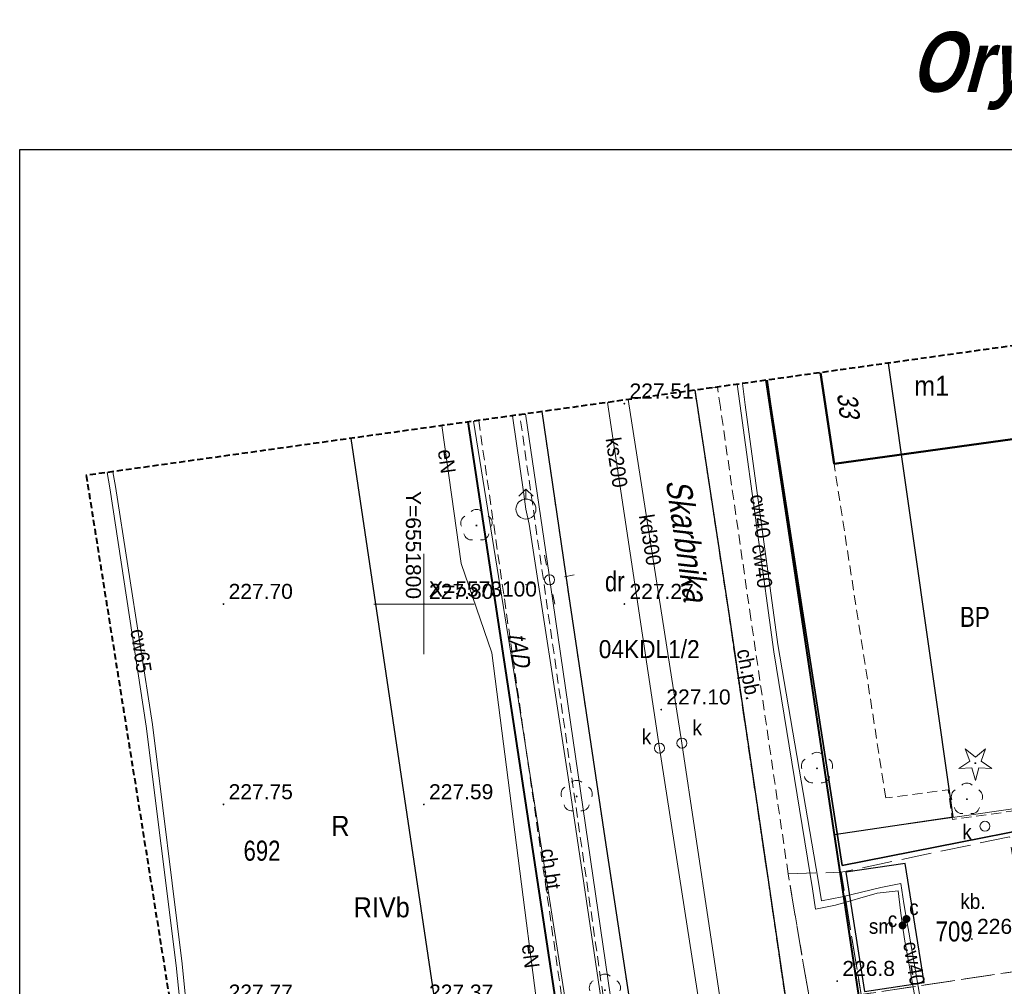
# Model space of a CAD drawing. Extents: x 6551780 to 6552081, y 5572957 to 5573171.
# Tile 9 of 19: x 6551780 to 6551829, y 5573081 to 5573129. Entities that reach past the tile are written whole.
import ezdxf
from ezdxf.enums import TextEntityAlignment as Align

# ---------------------------------------------------------------- set-up
doc = ezdxf.new("R2010")
doc.units = 0
doc.header["$LTSCALE"] = 0.5
for name, pattern in [('1.0_0.5', [1.5, 1, -0.5]), ('1.5_0.5', [2, 1.5, -0.5]), ('2', [0.9, 0.6, -0.3]), ('2 1', [3, 2, -1]), ('219-500', [0, 0]), ('3 1', [4, 3, -1]), ('EGBA', [5, 4, -1])]:
    doc.linetypes.add(name, pattern=pattern)
for name, color, linetype in [('210-oznaczenie konturu użytku gruntowego', 7, 'Continuous'), ('211-numer działki ewidencyjnej', 7, 'Continuous'), ('217-kontur klasyfikacyjny', 7, 'Continuous'), ('218-kontur użytku gruntowego', 7, 'Continuous'), ('219-działka ewidencyjna', 7, 'Continuous'), ('238-Punkt adresowy budynku', 7, 'Continuous'), ('312-budynek ewidencyjny', 7, 'Continuous'), ('312-oznaczenie budynku ewidencyjnego-Atr117', 7, 'Continuous'), ('586-Atrybuty opisowe-STPOD', 7, 'Continuous'), ('994-Nazwa ulicy', 7, 'Continuous'), ('budowla podziemna', 7, 'Continuous'), ('budowla podziemna-Atr17', 7, 'Continuous'), ('chodnik', 7, 'Continuous'), ('chodnik-Atr17', 7, 'Continuous'), ('drzewo iglaste', 7, 'Continuous'), ('drzewo liściaste', 7, 'Continuous'), ('jezdnia', 7, 'Continuous'), ('krawężnik', 7, 'Continuous'), ('latarnia na słupie lub maszcie (punkt)', 7, 'Continuous'), ('ogrodzenie trwałe', 7, 'Continuous'), ('OTRN_O', 7, 'Continuous'), ('podpora przewodów', 7, 'Continuous'), ('przewód ciepłowniczy', 7, 'Continuous'), ('przewód ciepłowniczy-Atr1', 7, 'Continuous'), ('przewód elektroenergetyczny (linia)', 7, 'Continuous'), ('przewód elektroenergetyczny (linia)-Atr1', 7, 'Continuous'), ('przewód kanalizacyjny', 7, 'Continuous'), ('przewód kanalizacyjny-Atr1', 7, 'Continuous'), ('przewód telekomunikacyjny (linia)', 7, 'Continuous'), ('przewód wodociągowy', 7, 'Continuous'), ('Strzałka', 7, 'Continuous'), ('WD-549_SZKIC', 7, 'Continuous'), ('Wymiarowanie', 7, 'Continuous'), ('właz do komory lub kanału - okrągły', 7, 'Continuous'), ('właz do komory lub kanału - okrągły-Atr17', 7, 'Continuous'), ('zasuwa lub zawór', 7, 'Continuous'), ('zasuwa lub zawór-Atr17', 7, 'Continuous')]:
    doc.layers.add(name, color=color, linetype=linetype)
for name, color, linetype, lineweight, true_color in [('EGB', 7, 'Continuous', 20, 0x000000), ('EGB_O', 7, 'Continuous', 20, 0x000000), ('EGKK_O', 7, 'Continuous', 20, 0x000000), ('EGUG_O', 7, 'Continuous', 20, 0x000000), ('OTD', 7, 'Continuous', 20, 0x000000), ('OTD_O', 7, 'Continuous', 20, 0x000000), ('OTK', 7, 'Continuous', 20, 0x000000), ('OTK_O', 7, 'Continuous', 20, 0x000000), ('OTRN', 7, 'Continuous', 20, 0x000000), ('OTRS', 7, 'Continuous', 20, 0x000000), ('OTRS_O', 7, 'Continuous', 20, 0x000000), ('OTZ', 7, 'Continuous', 20, 0x000000), ('PARSI', 7, 'Continuous', 20, 0x000000), ('SUK', 7, 'Continuous', 20, 0x803300), ('SUK_O', 7, 'Continuous', 20, 0x803300), ('SUPS', 7, 'Continuous', 20, 0x000000), ('SUPS_O', 7, 'Continuous', 20, 0x000000), ('SUW', 5, 'Continuous', 20, 0x0000ff), ('SUW_O', 5, 'Continuous', 20, 0x0000ff)]:
    doc.layers.add(name, color=color, linetype=linetype, lineweight=lineweight, true_color=true_color)
doc.styles.add('BDOT', font='Arial.ttf', dxfattribs={"width": 0.9})
doc.styles.add('EGiB', font='Arial.ttf', dxfattribs={"width": 0.9})
doc.styles.add('GESUT', font='arial.ttf', dxfattribs={"width": 0.9, "height": 1.5})
doc.styles.add('MZSK', font='Arial.ttf', dxfattribs={"width": 0.9, "height": 0.75})
doc.styles.get("Standard").update_dxf_attribs({"font": 'arial.ttf', "width": 0.9})
doc.styles.add('Standard1', font='simplex.shx', dxfattribs={"width": 0.8, "oblique": 15.3})
doc.linetypes.add('MPNLZ', pattern='A,6,-2,[35,msgB.shx,S=0.016,R=0,X=-1,Y=0],6', length=14)
doc.linetypes.add('OTKB', pattern='A,7,[28,msgB.shx,S=1,R=0,X=0.35,Y=0],-0.7', length=7.7)
doc.linetypes.add('OTOO', pattern='A,7.5,[30,msgB.shx,S=1.28,R=0,X=0,Y=0],7.5', length=15)

# ---------------------------------------------------------------- blocks, each defined once
blk = doc.blocks.new('SM011')
at = {"color": 0, "linetype": 'Continuous', "lineweight": 13}
for p, q in [((-0.53, 0.531), (-0.883, 0.884)), ((0.531, 0.531), (0.884, 0.884)), ((-0.53, -0.53), (-0.883, -0.883)), ((0.531, -0.53), (0.884, -0.883))]:
    blk.add_line(p, q, dxfattribs=at)
blk = doc.blocks.new('US15')
at = {"color": 0, "linetype": 'Continuous', "lineweight": 13}
blk.add_circle((0, 0), 0.25, dxfattribs=at)
blk = doc.blocks.new('US22')
at = {"color": 0, "linetype": 'Continuous', "lineweight": 13}
blk.add_circle((0, 0), 0.25, dxfattribs=at)
blk = doc.blocks.new('US25')
at = {"linetype": 'Continuous', "lineweight": 0}
h = blk.add_hatch(color=0, dxfattribs=at)
edge = h.paths.add_edge_path()
edge.add_arc((0, 0), 0.2, 0, 360)
blk = doc.blocks.new('OP011')
at = {"linetype": 'Continuous', "lineweight": 13}
h = blk.add_hatch(color=0, dxfattribs=at)
edge = h.paths.add_edge_path()
edge.add_arc((0, 0), 0.05, 0, 360)
at = {"color": 0, "linetype": 'Continuous', "lineweight": 13}
for p, q in [((-0.283, 0.093), (-0.512, 0.706)), ((-0.512, 0.706), (0, 0.299)), ((0, 0.299), (0.512, 0.706)), ((0.512, 0.706), (0.283, 0.093)), ((-0.828, -0.268), (-0.283, 0.093)), ((0.283, 0.093), (0.828, -0.268)), ((-0.175, -0.24), (-0.828, -0.268)), ((0, -0.87), (-0.175, -0.24)), ((0.175, -0.24), (0, -0.87)), ((0.828, -0.268), (0.175, -0.24))]:
    blk.add_line(p, q, dxfattribs=at)
blk = doc.blocks.new('OP021')
at = {"linetype": 'Continuous', "lineweight": 13}
h = blk.add_hatch(color=0, dxfattribs=at)
edge = h.paths.add_edge_path()
edge.add_arc((0, 0), 0.05, 0, 360)
at = {"color": 0, "linetype": 'Continuous', "lineweight": 13}
for centre, start, end in [((0, 0.4), 49.272, 130.728), ((-0.38, 0.124), 121.308, 202.548), ((0.38, 0.124), 337.452, 58.692), ((-0.235, -0.324), 193.221, 274.871), ((0.235, -0.324), 265.129, 346.779)]:
    blk.add_arc(centre, 0.4, start, end, dxfattribs=at)
blk = doc.blocks.new('SUPS_a')
at = {"layer": 'SUPS', "color": 0, "const_width": 0.09, "flags": 128}
blk.add_lwpolyline([(-0.045, 0, 1), (0.045, 0, 1)], format="xyb", close=True, dxfattribs=at)
at = {"layer": 'SUPS_O', "color": 0, "style": 'GESUT', "width": 0.9}
blk.add_attdef('RZG', text='', height=1.5, dxfattribs=at).set_placement((1.372, -0.684), align=Align.MIDDLE_LEFT)
blk.add_attdef('RZD', text='', height=1.5, dxfattribs=at).set_placement((1.371, -2.042), align=Align.TOP_LEFT)
blk = doc.blocks.new('SUKS')
at = {"layer": 'SUK', "color": 0, "lineweight": 18}
blk.add_circle((0, 0), 0.5, dxfattribs=at)
blk = doc.blocks.new('SUWW')
at = {"layer": 'SUW', "color": 0, "const_width": 0.4, "flags": 128}
blk.add_lwpolyline([(-0.2, 0, 1), (0.2, 0, 1)], format="xyb", close=True, dxfattribs=at)
blk = doc.blocks.new('OTZL')
at = {"layer": 'OTZ', "color": 0, "lineweight": 18, "const_width": 0.1}
blk.add_lwpolyline([(-0.05, 0, 1), (0.05, 0, 1)], format="xyb", close=True, dxfattribs=at)
at = {"layer": 'OTZ', "color": 0, "lineweight": 18}
for centre, start, end in [((-0.647, 0.47), 84, 204), ((0.247, 0.761), 12, 132), ((0.8, 0), 300, 60), ((-0.647, -0.47), 156, 276), ((0.247, -0.761), 228, 348)]:
    blk.add_arc(centre, 0.7, start, end, dxfattribs=at)
blk = doc.blocks.new('A$C664B228D')
at = {"layer": 'EGB', "color": 18, "true_color": 0x000000}
for p, q in [((6551824.295, 5573065.836), (6551824.76, 5573062.668)), ((6551824.847, 5573065.522), (6551825.194, 5573063.152)), ((6551825.363, 5573065.444), (6551825.668, 5573063.369)), ((6551825.857, 5573065.524), (6551826.161, 5573063.454))]:
    blk.add_line(p, q, dxfattribs=at)
at = {"layer": 'EGB', "color": 18, "linetype": 'Continuous', "lineweight": 50, "true_color": 0x000000, "flags": 128}
blk.add_lwpolyline([(6551825.96, 5573065.55), (6551826.27, 5573063.46), (6551825.834, 5573063.438), (6551825.233, 5573063.188), (6551824.89, 5573062.87), (6551824.711, 5573062.591), (6551824.564, 5573062.151), (6551824.54, 5573061.92), (6551824.4, 5573061.89), (6551825.75, 5573052.92), (6551835.99, 5573054.41), (6551834.546, 5573064.044), (6551835.03, 5573064.12), (6551834.52, 5573067.54), (6551834.01, 5573067.48), (6551832.55, 5573077.03), (6551822.33, 5573075.5), (6551823.69, 5573066.54), (6551823.82, 5573066.56), (6551823.97, 5573066.215), (6551824.198, 5573065.913), (6551824.53, 5573065.65), (6551824.981, 5573065.468), (6551825.509, 5573065.435)], close=True, dxfattribs=at)
at = {"layer": 'EGB', "color": 18, "linetype": 'EGBA', "lineweight": 50, "true_color": 0x000000, "flags": 128}
blk.add_lwpolyline([(6551823.69, 5573066.54), (6551824.4, 5573061.89), (6551824.54, 5573061.92), (6551824.564, 5573062.151), (6551824.711, 5573062.591), (6551824.89, 5573062.87), (6551825.233, 5573063.188), (6551825.834, 5573063.438), (6551826.27, 5573063.46), (6551825.96, 5573065.55), (6551825.509, 5573065.435), (6551824.981, 5573065.468), (6551824.53, 5573065.65), (6551824.198, 5573065.913), (6551823.97, 5573066.215), (6551823.82, 5573066.56)], close=True, dxfattribs=at)
at = {"layer": 'EGB', "color": 18, "lineweight": 18, "true_color": 0x000000, "flags": 128}
blk.add_lwpolyline([(6551824.579, 5573062.197), (6551824.31, 5573062.29), (6551823.76, 5573066.04), (6551823.97, 5573066.215), (6551824.198, 5573065.913), (6551824.53, 5573065.65), (6551824.981, 5573065.468), (6551825.509, 5573065.435), (6551825.96, 5573065.55), (6551826.27, 5573063.46), (6551825.834, 5573063.438), (6551825.233, 5573063.188), (6551824.89, 5573062.87), (6551824.711, 5573062.591)], close=True, dxfattribs=at)
at = {"layer": 'OTD', "color": 18, "lineweight": 25, "true_color": 0x000000, "flags": 128}
blk.add_lwpolyline([(6551821.98, 5573080.66), (6551824.96, 5573081.11), (6551824.017, 5573087.056), (6551821.05, 5573086.61)], close=True, dxfattribs=at)
at = {"layer": 'OTK', "color": 18, "linetype": '3 1', "lineweight": 18, "true_color": 0x000000, "flags": 128}
blk.add_lwpolyline([(6551829.218, 5573088.387), (6551820.82, 5573086.61), (6551821.81, 5573080.51), (6551830.29, 5573081.78), (6551829.5, 5573086.65)], close=True, dxfattribs=at)
at = {"layer": 'OTK', "color": 18, "linetype": '2 1', "lineweight": 18, "true_color": 0x000000, "flags": 128}
for points in [[(6551837.7, 5573047.7), (6551835.99, 5573054.41), (6551834.546, 5573064.044), (6551835.03, 5573064.12), (6551834.52, 5573067.54), (6551834.01, 5573067.48), (6551832.644, 5573076.417), (6551834.78, 5573075.6), (6551837.775, 5573055.351), (6551839.04, 5573048.57)], [(6551820.03, 5573075.01), (6551821.27, 5573066.22), (6551823.69, 5573066.54), (6551823.82, 5573066.56), (6551823.97, 5573066.215), (6551823.76, 5573066.04), (6551824.271, 5573062.553), (6551822.74, 5573061.86), (6551822.32, 5573061.3), (6551823.47, 5573052.661), (6551824.04, 5573048.75), (6551824.96, 5573042.62), (6551823.74, 5573042.49), (6551823.51, 5573043.77), (6551822.53, 5573050.4), (6551822.07, 5573053.09), (6551820.68, 5573062.22), (6551820.1, 5573066.26), (6551818.86, 5573074.86)]]:
    blk.add_lwpolyline(points, close=True, dxfattribs=at)
at = {"layer": 'OTK', "color": 18, "linetype": 'OTKB', "lineweight": 18, "true_color": 0x000000, "flags": 128}
blk.add_lwpolyline([(6551821.05, 5573062.85), (6551820.87, 5573064.53)], dxfattribs=at)
at = {"layer": 'SUPS', "color": 36, "linetype": 'Continuous', "true_color": 0x803300}
for points in [[(6551816.28, 5573070.27), (6551817.102, 5573068.214), (6551819.915, 5573068.214)], [(6551818.37, 5573057.47), (6551819.094, 5573055.747), (6551821.91, 5573055.747)]]:
    blk.add_lwpolyline(points, dxfattribs=at)
at = {"layer": 'SUPS', "color": 5, "linetype": 'Continuous', "true_color": 0x0000ff}
blk.add_lwpolyline([(6551821.927, 5573061.856), (6551821.993, 5573060.032), (6551824.805, 5573060.032)], dxfattribs=at)
at = {"layer": 'OTZ', "color": 96, "lineweight": 18, "true_color": 0x008000, "xscale": 0.5, "yscale": 0.5, "zscale": 0.5}
blk.add_blockref('OTZL', (6551836.62, 5573043.887, 0.5), dxfattribs=at)
at = {"layer": 'SUPS', "color": 36, "true_color": 0x803300, "xscale": 0.5, "yscale": 0.5, "zscale": 0.5}
for p, values in [((6551816.28, 5573070.27, 226.46), {'RZG': '226.46'}), ((6551818.37, 5573057.47, 226.19), {'RZG': '226.19'})]:
    blk.add_blockref('SUPS_a', p, dxfattribs=at).add_auto_attribs(values)
at = {"layer": 'SUPS', "color": 5, "true_color": 0x0000ff, "xscale": 0.5, "yscale": 0.5, "zscale": 0.5}
blk.add_blockref('SUPS_a', (6551821.927, 5573061.856, 226.3), dxfattribs=at).add_auto_attribs({'RZG': '226.30'})
at = {"layer": 'SUW', "color": 5, "true_color": 0x0000ff, "xscale": 0.5, "yscale": 0.5, "zscale": 0.5}
blk.add_blockref('SUWW', (6551821.927, 5573061.856, 226.3), dxfattribs=at)
at = {"layer": 'EGB_O', "color": 18, "true_color": 0x000000, "char_height": 1, "attachment_point": 5, "style": 'EGiB'}
for s, insert in [('2/4', (6551824.244, 5573064.889)), ('m4', (6551829.553, 5573063.751))]:
    blk.add_mtext(s, dxfattribs=dict(at, insert=insert))
at = {"layer": 'OTD_O', "color": 18, "true_color": 0x000000, "insert": (6551822.827, 5573083.912), "char_height": 0.75, "attachment_point": 5, "style": 'BDOT'}
blk.add_mtext('sm', dxfattribs=at)
at = {"layer": 'OTK_O', "color": 18, "true_color": 0x000000, "insert": (6551827.391, 5573085.156), "char_height": 0.75, "attachment_point": 5, "style": 'BDOT'}
blk.add_mtext('kb.', dxfattribs=at)
at = {"layer": 'OTK_O', "color": 18, "true_color": 0x000000, "char_height": 0.75, "attachment_point": 5, "style": 'BDOT'}
for s, insert, rotation in [('ch.pb.', (6551820.172, 5573070.278), 279.3021), ('ch.kb.', (6551836.608, 5573059.364), 279.737)]:
    blk.add_mtext(s, dxfattribs=dict(at, insert=insert, rotation=rotation))
at = {"layer": 'SUK_O', "color": 36, "true_color": 0x803300, "char_height": 0.75, "attachment_point": 5, "style": 'GESUT'}
for insert in [(6551816.926, 5573069.79), (6551817.683, 5573057.726)]:
    blk.add_mtext('k', dxfattribs=dict(at, insert=insert))
at = {"layer": 'SUW_O', "color": 5, "true_color": 0x0000ff, "insert": (6551822.028, 5573062.46), "char_height": 0.75, "attachment_point": 5, "style": 'GESUT'}
blk.add_mtext('w', dxfattribs=at)
at = {"layer": 'SUK', "color": 36, "lineweight": 18, "true_color": 0x803300, "xscale": 0.5, "yscale": 0.5, "zscale": 0.5}
for p in [(6551816.28, 5573070.27, 226.461), (6551818.37, 5573057.47, 226.186)]:
    blk.add_blockref('SUKS', p, dxfattribs=at)
blk = doc.blocks.new('mzsk')
at = {"layer": 'PARSI', "color": 0}
for p, q in [((0, -5), (0, 5)), ((5, 0), (-5, 0))]:
    blk.add_line(p, q, dxfattribs=at)
blk = doc.blocks.new('OTRS')
at = {"layer": 'OTRS', "color": 0, "lineweight": -3, "const_width": 0.09}
blk.add_lwpolyline([(-0.045, 0, 1), (0.045, 0, 1)], format="xyb", close=True, dxfattribs=at)
at = {"layer": 'OTRS_O', "color": 0, "style": 'BDOT'}
blk.add_attdef('RZEDNA', (0.514, 0.515), '', height=1.5, dxfattribs=at)
blk = doc.blocks.new('OTRN')
at = {"layer": 'OTRN', "color": 0, "const_width": 0.09}
blk.add_lwpolyline([(-0.045, 0, 1), (0.045, 0, 1)], format="xyb", close=True, dxfattribs=at)
at = {"layer": 'OTRN_O', "color": 0, "style": 'BDOT'}
blk.add_attdef('RZEDNA', (0.514, 0.515), '', height=1.5, dxfattribs=at)
blk = doc.blocks.new('A$C664B2598')
at = {"layer": 'Strzałka', "linetype": 'MPNLZ', "lineweight": 25}
for p, q in [((6551826.401, 5573089.378), (6551823.178, 5573112.024)), ((6551820.46, 5573088.5), (6551826.401, 5573089.378))]:
    blk.add_line(p, q, dxfattribs=at)
at = {"layer": 'Strzałka', "color": 6, "linetype": 'Continuous', "lineweight": 40}
blk.add_line((6551807.29, 5573075.53), (6551802.212, 5573109.089), dxfattribs=at)
blk.add_lwpolyline([(6551817.056, 5573111.167), (6551820.46, 5573088.5), (6551822.49, 5573075.07), (6551826.58, 5573047.98), (6551827.19, 5573046.51), (6551828.21, 5573045.3), (6551829.71, 5573044.6), (6551831.36, 5573044.61), (6551832.82, 5573045.27), (6551842.33, 5573051.98), (6551862.33, 5573065.78), (6551862.542, 5573065.93)], dxfattribs=at)
at = {"layer": 'Strzałka', "linetype": 'MPNLZ', "lineweight": 25}
blk.add_lwpolyline([(6551796.36, 5573108.269), (6551801.361, 5573074.644), (6551802.12, 5573069.73), (6551803.92, 5573057.64), (6551805.72, 5573045.7), (6551807.6, 5573033.09)], dxfattribs=at)
at = {"layer": 'Strzałka', "linetype": 'MPNLZ', "lineweight": 25, "flags": 128}
blk.add_lwpolyline([(6551825.84, 5573052.93), (6551822.49, 5573075.07), (6551820.46, 5573088.5)], dxfattribs=at)
at = {"layer": 'OTRN', "color": 18, "true_color": 0x000000, "xscale": 0.5, "yscale": 0.5, "zscale": 0.5}
blk.add_blockref('OTRN', (6551820.62, 5573081.18, 226.816), dxfattribs=at).add_auto_attribs({'RZEDNA': '226.8'})
at = {"layer": 'OTRS', "color": 18, "true_color": 0x000000, "xscale": 0.5, "yscale": 0.5, "zscale": 0.5}
for p, values in [((6551810, 5573110, 227.51), {'RZEDNA': '227.51'}), ((6551790, 5573100, 227.7), {'RZEDNA': '227.70'}), ((6551800, 5573100, 227.8), {'RZEDNA': '227.80'}), ((6551810, 5573100, 227.27), {'RZEDNA': '227.27'}), ((6551811.84, 5573094.73, 227.102), {'RZEDNA': '227.10'}), ((6551790, 5573090, 227.75), {'RZEDNA': '227.75'}), ((6551800, 5573090, 227.59), {'RZEDNA': '227.59'}), ((6551827.34, 5573083.28, 226.939), {'RZEDNA': '226.94'}), ((6551790, 5573080, 227.77), {'RZEDNA': '227.77'}), ((6551800, 5573080, 227.37), {'RZEDNA': '227.37'})]:
    blk.add_blockref('OTRS', p, dxfattribs=at).add_auto_attribs(values)
at = {"layer": 'Strzałka', "color": 6, "linetype": 'MPNLZ', "lineweight": 40, "insert": (6551808.723, 5573098.199), "char_height": 0.9, "width": 9.53432, "attachment_point": 1}
blk.add_mtext('04KDL1/2', dxfattribs=at)
blk = doc.blocks.new('SUWH')
at = {"layer": 'SUW', "color": 0, "lineweight": 18}
for p in [(-0.707, 1.293), (0, 1), (0.707, 1.293)]:
    blk.add_line(p, (0, 2), dxfattribs=at)
blk.add_circle((0, 0), 1, dxfattribs=at)

msp = doc.modelspace()

# ---------------------------------------------------------------- linework, layer by layer
at = {"layer": '217-kontur klasyfikacyjny', "color": 3, "linetype": 'Continuous', "lineweight": 18}
msp.add_lwpolyline([(6551806.4, 5573081.2), (6551802.205, 5573109.088)], dxfattribs=at)
at = {"layer": '217-kontur klasyfikacyjny', "color": 3, "linetype": 'Continuous', "lineweight": 18, "flags": 128}
msp.add_lwpolyline([(6551807.29, 5573075.53), (6551806.4, 5573081.2)], dxfattribs=at)
at = {"layer": '218-kontur użytku gruntowego', "color": 96, "linetype": 'Continuous', "lineweight": 18, "true_color": 0x008000}
for points in [[(6551820.46, 5573088.5), (6551817.053, 5573111.166)], [(6551817.053, 5573111.166), (6551820.46, 5573088.5)], [(6551802.205, 5573109.088), (6551806.4, 5573081.2)], [(6551806.4, 5573081.2), (6551802.205, 5573109.088)]]:
    msp.add_lwpolyline(points, dxfattribs=at)
at = {"layer": '218-kontur użytku gruntowego', "color": 96, "linetype": 'Continuous', "lineweight": 18, "true_color": 0x008000, "flags": 128}
for points in [[(6551822.49, 5573075.07), (6551820.46, 5573088.5)], [(6551820.46, 5573088.5), (6551822.49, 5573075.07)], [(6551806.4, 5573081.2), (6551807.29, 5573075.53)], [(6551807.29, 5573075.53), (6551806.4, 5573081.2)]]:
    msp.add_lwpolyline(points, dxfattribs=at)
at = {"layer": '219-działka ewidencyjna', "color": 7, "linetype": '219-500', "lineweight": 18}
for points in [[(6551817.053, 5573111.166), (6551820.46, 5573088.5)], [(6551802.205, 5573109.088), (6551806.4, 5573081.2)]]:
    msp.add_lwpolyline(points, dxfattribs=at)
at = {"layer": '219-działka ewidencyjna', "color": 7, "linetype": '219-500', "lineweight": 18, "flags": 128}
for points in [[(6551835.63, 5573090.67), (6551820.46, 5573088.5)], [(6551820.46, 5573088.5), (6551822.49, 5573075.07)], [(6551806.4, 5573081.2), (6551807.29, 5573075.53)]]:
    msp.add_lwpolyline(points, dxfattribs=at)
at = {"layer": '312-budynek ewidencyjny', "color": 7, "linetype": 'Continuous', "lineweight": 50}
msp.add_lwpolyline([(6551820.47, 5573106.99), (6551819.78, 5573111.548)], dxfattribs=at)
at = {"layer": '312-budynek ewidencyjny', "color": 7, "linetype": 'Continuous', "lineweight": 50, "flags": 128}
msp.add_lwpolyline([(6551831.41, 5573108.51), (6551820.47, 5573106.99)], dxfattribs=at)
at = {"layer": 'budowla podziemna', "color": 7, "linetype": '1.0_0.5', "lineweight": 18, "flags": 128}
msp.add_lwpolyline([(6551823.04, 5573090.32), (6551820.46, 5573106.98), (6551831.41, 5573108.51), (6551833.98, 5573091.82), (6551829.62, 5573091.22), (6551829.83, 5573089.73), (6551826.37, 5573089.25), (6551826.16, 5573090.73)], close=True, dxfattribs=at)
at = {"layer": 'chodnik', "color": 7, "linetype": '1.0_0.5', "lineweight": 18}
for points in [[(6551813.513, 5573110.671), (6551814.28, 5573105.64), (6551815.22, 5573099.42), (6551817.17, 5573086.23), (6551818.28, 5573078.63), (6551819.48, 5573078.82), (6551818.17, 5573086.54), (6551816.31, 5573099.26), (6551814.79, 5573109.83), (6551814.638, 5573110.828)], [(6551802.732, 5573109.161), (6551807.77, 5573074.18), (6551809.79, 5573074.5), (6551804.778, 5573109.448)]]:
    msp.add_lwpolyline(points, dxfattribs=at)
at = {"layer": 'jezdnia', "color": 7, "linetype": '1.5_0.5', "lineweight": 18}
for points in [[(6551818.28, 5573078.63), (6551817.17, 5573086.23), (6551815.22, 5573099.42), (6551814.28, 5573105.64), (6551813.513, 5573110.671)], [(6551805.885, 5573109.603), (6551807.28, 5573100.05), (6551809.03, 5573088.32), (6551811.08, 5573074.72)]]:
    msp.add_lwpolyline(points, dxfattribs=at)
at = {"layer": 'krawężnik', "color": 7, "linetype": 'Continuous', "lineweight": 25}
for points in [[(6551813.513, 5573110.671), (6551814.28, 5573105.64), (6551815.22, 5573099.42), (6551817.17, 5573086.23), (6551818.28, 5573078.63), (6551818.86, 5573074.86), (6551820.1, 5573066.26), (6551820.1, 5573066.26), (6551820.68, 5573062.22), (6551822.07, 5573053.09), (6551822.53, 5573050.4), (6551823.51, 5573043.77), (6551823.74, 5573042.49)], [(6551805.885, 5573109.603), (6551807.28, 5573100.05), (6551809.03, 5573088.32), (6551811.08, 5573074.72), (6551811.7, 5573070.95), (6551814.99, 5573049.5), (6551817.29, 5573034.79)]]:
    msp.add_lwpolyline(points, dxfattribs=at)
at = {"layer": 'ogrodzenie trwałe', "color": 7, "linetype": 'OTOO', "lineweight": 35}
msp.add_lwpolyline([(6551817.117, 5573111.175), (6551817.29, 5573110), (6551818.83, 5573099.98), (6551820.86, 5573086.95)], dxfattribs=at)
at = {"layer": 'ogrodzenie trwałe', "color": 7, "linetype": 'OTOO', "lineweight": 35, "flags": 128}
msp.add_lwpolyline([(6551820.86, 5573086.95), (6551836.05, 5573089.95), (6551836.34, 5573088.04)], dxfattribs=at)
at = {"layer": 'OTK', "color": 18, "linetype": '3 1', "lineweight": 18, "true_color": 0x000000, "flags": 128}
msp.add_lwpolyline([(6551820.36, 5573074.97), (6551822.33, 5573075.5), (6551832.55, 5573077.03), (6551832.644, 5573076.417), (6551834.78, 5573075.6), (6551838.04, 5573075.95), (6551837.32, 5573080.74), (6551836.8, 5573082.41), (6551834.19, 5573082.01), (6551833.03, 5573081.88), (6551830.33, 5573081.5), (6551830.29, 5573081.78), (6551821.81, 5573080.51), (6551820.82, 5573086.61), (6551818.17, 5573086.54), (6551819.48, 5573078.82), (6551819.78, 5573078.88)], close=True, dxfattribs=at)
at = {"layer": 'przewód ciepłowniczy', "color": 212, "linetype": 'Continuous', "lineweight": 18, "true_color": 0xd200d2}
for points in [[(6551824.98, 5573077.81), (6551824.89, 5573078.01), (6551824.82, 5573078.57), (6551823.98, 5573083.28), (6551823.88, 5573083.96), (6551823.78, 5573084.7), (6551823.66, 5573085.69), (6551822.62, 5573085.57), (6551820.54, 5573084.97), (6551819.54, 5573084.77), (6551819.38, 5573085.79), (6551817.46, 5573097.62), (6551815.83, 5573109.52), (6551815.63, 5573110.967)], [(6551825.29, 5573077.56), (6551825.23, 5573077.77), (6551825.1, 5573078.3), (6551824.19, 5573083.63), (6551824.07, 5573084.28), (6551823.95, 5573085.06), (6551823.8, 5573086.06), (6551822.79, 5573085.86), (6551820.87, 5573085.39), (6551819.83, 5573085.18), (6551819.66, 5573086.21), (6551817.65, 5573097.98), (6551816.03, 5573109.95), (6551815.887, 5573111.003)], [(6551784.199, 5573106.567), (6551784.33, 5573105.8), (6551786.15, 5573093.91), (6551787.64, 5573081.96), (6551788.58, 5573072.75), (6551788.65, 5573071.75), (6551790.18, 5573071.89), (6551791.49, 5573072.05), (6551791.57, 5573071.1), (6551791.6, 5573070.7), (6551791.66, 5573070.18), (6551791.76, 5573069.19), (6551790.78, 5573069.14), (6551789.38, 5573068.97), (6551789.113, 5573068.94)], [(6551784.48, 5573106.606), (6551784.61, 5573105.86), (6551786.46, 5573093.98), (6551787.93, 5573082.05), (6551788.82, 5573073.12), (6551788.9, 5573072.11), (6551790.43, 5573072.24), (6551791.71, 5573072.36), (6551791.8, 5573071.41), (6551791.81, 5573070.98), (6551791.89, 5573070.52), (6551792.02, 5573069.02), (6551791.06, 5573068.94), (6551789.67, 5573068.73), (6551789.156, 5573068.672)]]:
    msp.add_lwpolyline(points, dxfattribs=at)
at = {"layer": 'przewód elektroenergetyczny (linia)', "color": 1, "linetype": 'Continuous', "lineweight": 18}
for points in [[(6551814.298, 5573110.781), (6551814.3, 5573110.77), (6551814.767, 5573110.846)], [(6551805.059, 5573109.487), (6551806.24, 5573101.46), (6551806.27, 5573101.21), (6551806.31, 5573100.96), (6551811.05, 5573068.4), (6551811.08, 5573068.15), (6551811.12, 5573067.9), (6551815.99, 5573037.48), (6551816.14, 5573035.49), (6551816.16, 5573035.26)], [(6551800.893, 5573108.904), (6551801.86, 5573102.03), (6551803.39, 5573097.56), (6551807, 5573069.41)]]:
    msp.add_lwpolyline(points, dxfattribs=at)
at = {"layer": 'przewód kanalizacyjny', "color": 36, "linetype": 'Continuous', "lineweight": 18, "true_color": 0x803300}
for points in [[(6551809.166, 5573110.062), (6551811.75, 5573092.81)], [(6551812.87, 5573093.06), (6551810.192, 5573110.206)]]:
    msp.add_lwpolyline(points, dxfattribs=at)
at = {"layer": 'przewód kanalizacyjny', "color": 36, "linetype": 'Continuous', "lineweight": 18, "true_color": 0x803300, "flags": 128}
for points in [[(6551812.87, 5573093.06), (6551816.28, 5573070.27), (6551818.37, 5573057.47), (6551820.77, 5573041.42), (6551820.87, 5573040.78), (6551821.39, 5573037.36)], [(6551820.35, 5573037.47), (6551811.75, 5573092.81)]]:
    msp.add_lwpolyline(points, dxfattribs=at)
at = {"layer": 'przewód telekomunikacyjny (linia)', "color": 30, "linetype": 'Continuous', "lineweight": 18, "true_color": 0xff9100}
msp.add_lwpolyline([(6551797.738, 5573014.734), (6551802.98, 5573019.61), (6551809.14, 5573025.44), (6551815.5, 5573031.47), (6551815.7, 5573031.67), (6551815.72, 5573031.69), (6551815.95, 5573031.91), (6551815.75, 5573032.2), (6551814.37, 5573034.28), (6551812.27, 5573047.91), (6551809.88, 5573062.36), (6551807.78, 5573075.59), (6551804.67, 5573095.49), (6551802.48, 5573109.126)], dxfattribs=at)
at = {"layer": 'przewód wodociągowy', "color": 5, "linetype": 'Continuous', "lineweight": 18}
msp.add_lwpolyline([(6551811.05, 5573065.54), (6551810.44, 5573069.46), (6551807.2, 5573091.35), (6551805.25, 5573103.99), (6551805.09, 5573104.74), (6551804.98, 5573105.48), (6551804.419, 5573109.398)], dxfattribs=at)
at = {"layer": 'Strzałka', "color": 204, "linetype": '2', "lineweight": 40}
msp.add_lwpolyline([(6551854.94, 5573116.47), (6551783.15, 5573106.42), (6551801.11, 5572993.54), (6551865.87, 5573043.8)], close=True, dxfattribs=at)

# ---------------------------------------------------------------- block references
at = {"layer": 'drzewo iglaste', "color": 94, "linetype": 'Continuous', "lineweight": 18}
msp.add_blockref('OP011', (6551827.51, 5573092.06), dxfattribs=at)
at = {"layer": 'drzewo liściaste', "color": 94, "linetype": 'Continuous', "lineweight": 18}
for p in [(6551802.62, 5573103.92), (6551819.61, 5573091.8), (6551807.62, 5573090.4), (6551827.09, 5573090.26), (6551809.03, 5573080.73)]:
    msp.add_blockref('OP021', p, dxfattribs=at)
at = {"layer": 'latarnia na słupie lub maszcie (punkt)', "color": 7, "linetype": 'Continuous', "lineweight": 18, "rotation": 326.79}
msp.add_blockref('SM011', (6551806.27, 5573101.21), dxfattribs=at)
at = {"layer": 'PARSI', "xscale": 0.5, "yscale": 0.5, "zscale": 0.5}
msp.add_blockref('mzsk', (6551800, 5573100), dxfattribs=at)
at = {"layer": 'podpora przewodów', "color": 7, "linetype": 'Continuous', "lineweight": 18}
msp.add_blockref('US15', (6551806.27, 5573101.21), dxfattribs=at)
at = {"layer": 'właz do komory lub kanału - okrągły', "color": 7, "linetype": 'Continuous', "lineweight": 18}
for p in [(6551811.75, 5573092.81), (6551812.87, 5573093.06), (6551827.99, 5573088.91)]:
    msp.add_blockref('US22', p, dxfattribs=at)
at = {"layer": 'zasuwa lub zawór', "color": 212, "linetype": 'Continuous', "lineweight": 18, "true_color": 0xd200d2}
for p in [(6551824.07, 5573084.28), (6551823.88, 5573083.96)]:
    msp.add_blockref('US25', p, dxfattribs=at)

# ---------------------------------------------------------------- texts
at = {"layer": '210-oznaczenie konturu użytku gruntowego', "color": 96, "linetype": 'Continuous', "lineweight": 18, "true_color": 0x008000, "width": 0.79}
msp.add_text('dr', height=1, dxfattribs=at).set_placement((6551809.03, 5573100.63))
at = {"layer": '211-numer działki ewidencyjnej', "color": 7, "linetype": 'Continuous', "lineweight": 18, "width": 0.79}
for s, p in [('692', (6551791, 5573087.19)), ('709', (6551825.532, 5573083.16))]:
    msp.add_text(s, height=1, dxfattribs=at).set_placement(p)
at = {"layer": '238-Punkt adresowy budynku', "color": 7, "linetype": 'Continuous', "lineweight": 25, "oblique": 15, "width": 0.79}
msp.add_text('33', height=1, rotation=277.019, dxfattribs=at).set_placement((6551820.68, 5573109.891), align=Align.CENTER)
at = {"layer": '312-oznaczenie budynku ewidencyjnego-Atr117', "color": 7, "width": 0.9}
msp.add_text('m1', height=1, dxfattribs=at).set_placement((6551825.33, 5573110.892), align=Align.MIDDLE_CENTER)
at = {"layer": '586-Atrybuty opisowe-STPOD', "color": 30, "linetype": 'Continuous', "lineweight": 18, "true_color": 0xff9100, "oblique": 15, "width": 0.79}
msp.add_text('tAD', height=0.9, rotation=278.403, dxfattribs=at).set_placement((6551805.08, 5573098.62), align=Align.TOP_LEFT)
at = {"layer": '994-Nazwa ulicy', "color": 7, "linetype": 'Continuous', "lineweight": 25, "oblique": 15, "width": 0.79}
msp.add_text('Skarbnika', height=1.25, rotation=278.514, dxfattribs=at).set_placement((6551812.057, 5573106.156))
at = {"layer": 'budowla podziemna-Atr17', "color": 7, "width": 0.8}
msp.add_text('BP', height=1, dxfattribs=at).set_placement((6551826.74, 5573098.86))
at = {"layer": 'chodnik-Atr17', "color": 7, "width": 0.9}
for s, rotation, p in [('ch.pb.', 280.908, (6551815.6, 5573097.68)), ('ch.bt.', 278.196, (6551805.82, 5573087.74))]:
    msp.add_text(s, height=0.75, rotation=rotation, dxfattribs=at).set_placement(p)
at = {"layer": 'EGKK_O', "color": 82, "true_color": 0x24bc24, "insert": (6551796.496, 5573084.348), "char_height": 1, "attachment_point": 7, "style": 'EGiB'}
msp.add_mtext('RIVb', dxfattribs=at)
at = {"layer": 'EGUG_O', "color": 96, "true_color": 0x008000, "insert": (6551795.378, 5573088.428), "char_height": 1, "attachment_point": 7, "style": 'EGiB'}
msp.add_mtext('R', dxfattribs=at)
at = {"layer": 'przewód ciepłowniczy-Atr1', "color": 212, "true_color": 0xd200d2, "width": 0.9}
for s, rotation, p in [('cw40', 277.707, (6551816.64, 5573105.47)), ('cw40', 277.799, (6551816.73, 5573102.98)), ('cw65', 278.851, (6551785.72, 5573098.75)), ('cw40', 279.689, (6551824.27, 5573083.15))]:
    msp.add_text(s, height=0.75, rotation=rotation, dxfattribs=at).set_placement(p, align=Align.MIDDLE_LEFT)
at = {"layer": 'przewód elektroenergetyczny (linia)-Atr1', "color": 1, "width": 0.9}
for rotation, p in [(278.011, (6551801.06, 5573107.72)), (277.308, (6551805.25, 5573083.03))]:
    msp.add_text('eN', height=0.75, rotation=rotation, dxfattribs=at).set_placement(p, align=Align.MIDDLE_LEFT)
at = {"layer": 'przewód kanalizacyjny-Atr1', "color": 36, "true_color": 0x803300, "width": 0.9}
for s, rotation, p in [('ks200', 278.519, (6551809.43, 5573108.31)), ('kd300', 278.876, (6551811.09, 5573104.47))]:
    msp.add_text(s, height=0.75, rotation=rotation, dxfattribs=at).set_placement(p, align=Align.MIDDLE_LEFT)
at = {"layer": 'WD-549_SZKIC', "lineweight": 25, "insert": (6551812.047, 5573128.564), "char_height": 3, "width": 38.03575, "attachment_point": 1, "style": 'Standard1'}
msp.add_mtext('\\pxqc;\\fArial|b1|i0|c238|p34;Oryginał', dxfattribs=at)
at = {"layer": 'Wymiarowanie', "style": 'MZSK'}
msp.add_text('Y=6551800', height=0.75, rotation=270, dxfattribs=at).set_placement((6551799.85, 5573100.25), align=Align.TOP_RIGHT)
msp.add_text('X=5573100', height=0.75, dxfattribs=at).set_placement((6551800.25, 5573100.15), align=Align.BOTTOM_LEFT)
at = {"layer": 'właz do komory lub kanału - okrągły-Atr17', "color": 7, "width": 0.9}
for p in [(6551813.4, 5573093.45), (6551810.87, 5573093), (6551826.86, 5573088.25)]:
    msp.add_text('k', height=0.75, dxfattribs=at).set_placement(p)
at = {"layer": 'zasuwa lub zawór-Atr17', "color": 212, "true_color": 0xd200d2, "width": 0.9}
for p in [(6551824.21, 5573084.48), (6551823.14, 5573083.88)]:
    msp.add_text('c', height=0.75, dxfattribs=at).set_placement(p)

# ---------------------------------------------------------------- next in the draw order: block references
msp.add_blockref('A$C664B228D', (0, 0))

# ---------------------------------------------------------------- next in the draw order: linework, layer by layer
at = {"flags": 128}
msp.add_lwpolyline([(6551779.832, 5573122.686), (6551884.832, 5573122.686), (6551884.832, 5572974.186), (6551779.832, 5572974.186)], close=True, dxfattribs=at)

# ---------------------------------------------------------------- next in the draw order: block references
msp.add_blockref('A$C664B2598', (0, 0))

# ---------------------------------------------------------------- next in the draw order: block references
at = {"layer": 'SUW', "color": 5, "lineweight": 18, "true_color": 0x0000ff, "xscale": 0.5, "yscale": 0.5, "zscale": 0.5}
msp.add_blockref('SUWH', (6551805.09, 5573104.74, 0.5), dxfattribs=at)

doc.saveas('drawing.dxf')
